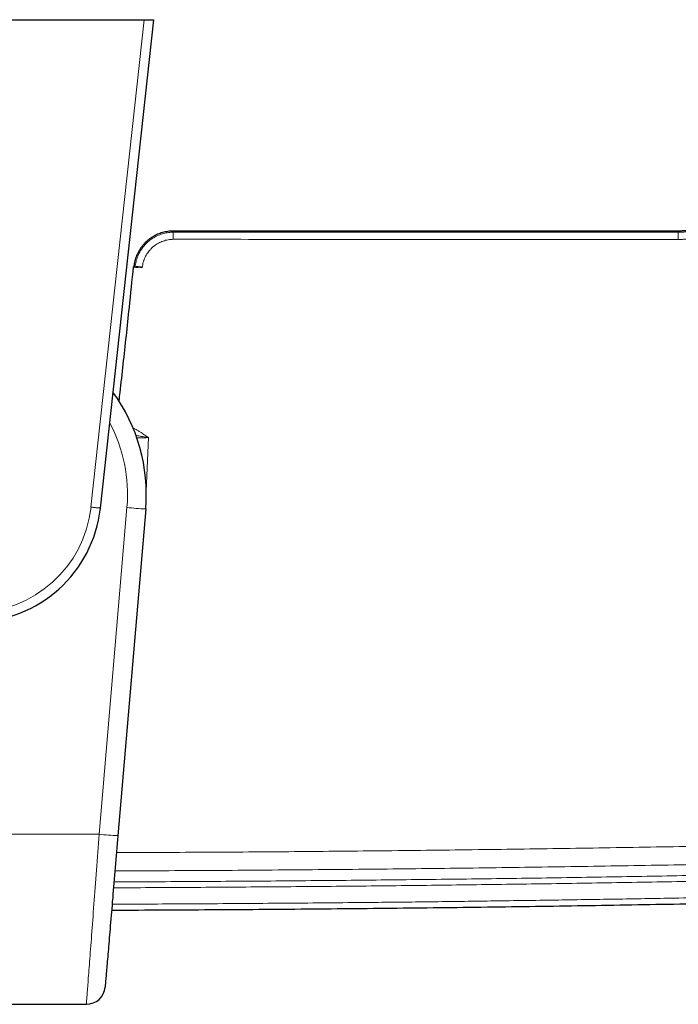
# Model space of a CAD drawing. Header units: millimetres. Extents: x 8 to 976, y 12 to 975.
# Tile 6 of 256: x 406 to 476, y 63 to 168. Entities that reach past the tile are written whole.
import ezdxf

# ---------------------------------------------------------------- set-up
doc = ezdxf.new("R2010")
doc.units = ezdxf.units.MM

msp = doc.modelspace()

# ---------------------------------------------------------------- linework, layer by layer
at = {"color": 7, "linetype": 'Continuous', "lineweight": 30}
for p, q in [((382.53, 167.7), (418.85, 167.7)), ((419.85, 167.7), (414.18, 115.71)), ((418.85, 167.7), (419.85, 167.7)), ((418.23, 141.34), (418.2, 141.34)), ((418.65, 141.3), (418.23, 141.34)), ((419.01, 115.62), (416.06, 80.84)), ((402.24, 62.89), (412.7, 62.89))]:
    msp.add_line(p, q, dxfattribs=at)
at = {"color": 252, "linetype": 'Continuous', "lineweight": 0}
for p, q in [((413.19, 115.82), (418.85, 167.7)), ((418.65, 141.33), (418.65, 141.3)), ((419.31, 123.21), (419.07, 117.51)), ((414.07, 80.99), (417.02, 115.77)), ((387.31, 80.99), (414.07, 80.99))]:
    msp.add_line(p, q, dxfattribs=at)
at = {"color": 252, "linetype": 'Continuous', "lineweight": 0, "flags": 128}
for points in [[(413.19, 115.82), (413.28, 115.81), (413.36, 115.8), (413.45, 115.79), (413.53, 115.78), (413.61, 115.77), (413.69, 115.76), (413.76, 115.75), (413.83, 115.75), (413.89, 115.74), (413.95, 115.73), (414, 115.73), (414.05, 115.72), (414.09, 115.72), (414.12, 115.71), (414.15, 115.71), (414.17, 115.71), (414.18, 115.71), (414.18, 115.71)], [(412.7, 62.89), (412.7, 62.89), (412.7, 62.9), (412.7, 62.93), (412.71, 62.96), (412.71, 63.01), (412.71, 63.07), (412.72, 63.15), (412.73, 63.23), (412.73, 63.33), (412.74, 63.44), (412.75, 63.57), (412.76, 63.7), (412.77, 63.85), (412.78, 64.01), (412.8, 64.18), (412.81, 64.36), (412.83, 64.56), (412.84, 64.77), (412.86, 64.98), (412.88, 65.21), (412.89, 65.45), (412.91, 65.7), (412.93, 65.96), (412.95, 66.24), (412.97, 66.52), (413, 66.81), (413.02, 67.11), (413.04, 67.42), (413.07, 67.74), (413.09, 68.08), (413.12, 68.41), (413.14, 68.76), (413.17, 69.12), (413.2, 69.49), (413.23, 69.86), (413.26, 70.24), (413.28, 70.63), (413.31, 71.03), (413.35, 71.43), (413.38, 71.84), (413.41, 72.25), (413.44, 72.68), (413.47, 73.11), (413.5, 73.54), (413.54, 73.98), (413.57, 74.42), (413.61, 74.87), (413.64, 75.32), (413.67, 75.78), (413.71, 76.24), (413.74, 76.71), (413.78, 77.17), (413.82, 77.64), (413.85, 78.12), (413.89, 78.59), (413.92, 79.07), (413.96, 79.55), (414, 80.03), (414.03, 80.51), (414.07, 80.99)]]:
    msp.add_lwpolyline(points, dxfattribs=at)
at = {"color": 7, "linetype": 'Continuous', "lineweight": 30, "flags": 128}
msp.add_lwpolyline([(416.06, 80.84), (416.02, 80.41), (415.99, 79.99), (415.95, 79.56), (415.92, 79.13), (415.88, 78.71), (415.84, 78.29), (415.81, 77.86), (415.77, 77.45), (415.74, 77.03), (415.7, 76.62), (415.67, 76.2), (415.63, 75.8), (415.6, 75.39), (415.56, 74.99), (415.53, 74.6), (415.5, 74.21), (415.46, 73.82), (415.43, 73.44), (415.4, 73.06), (415.37, 72.69), (415.34, 72.33), (415.31, 71.97), (415.28, 71.61), (415.25, 71.27), (415.22, 70.93), (415.19, 70.6), (415.16, 70.27), (415.14, 69.95), (415.11, 69.64), (415.08, 69.34), (415.06, 69.05), (415.04, 68.76), (415.01, 68.48), (414.99, 68.21), (414.97, 67.95), (414.95, 67.7), (414.93, 67.46), (414.91, 67.23), (414.89, 67), (414.87, 66.79), (414.85, 66.59), (414.83, 66.39), (414.82, 66.21), (414.8, 66.03), (414.79, 65.87), (414.78, 65.72), (414.77, 65.58), (414.75, 65.44), (414.74, 65.32), (414.73, 65.21), (414.73, 65.11), (414.72, 65.03), (414.71, 64.95), (414.71, 64.88), (414.7, 64.83), (414.7, 64.78), (414.7, 64.75), (414.69, 64.73), (414.69, 64.72), (414.69, 64.72)], dxfattribs=at)
at = {"color": 252, "linetype": 'Continuous', "lineweight": 0}
for centre, radius, start, end in [((555.37, 144.44), 133.42, 179.7254, 180.0513), ((513.48, 144.43), 37.81, 179.0313, 180.1813), ((400.69, 117.16), 16.39, 355.1491, 27.8711), ((400.69, 117.18), 12.58, 186.2249, 353.7751), ((421.08, 157.75), 42.18, 264.4712, 267.1859), ((418.13, 122.96), 42.17, 264.4711, 267.186)]:
    msp.add_arc(centre, radius, start, end, dxfattribs=at)
at = {"color": 7, "linetype": 'Continuous', "lineweight": 30}
for centre, radius, start, end in [((400.69, 117.18), 18.39, 355.1491, 36.1978), ((400.69, 117.18), 13.58, 186.2249, 353.7751), ((412.7, 64.89), 2, 270.0051, 355.1491)]:
    msp.add_arc(centre, radius, start, end, dxfattribs=at)
at = {"color": 252, "linetype": 'Continuous', "lineweight": 0}
for points, knots in [([(483.59, 152.23), (483.59, 152.09), (483.58, 151.79), (483.54, 151.36), (483.48, 150.92), (483.4, 150.49), (483.29, 150.06), (483.15, 149.63), (483, 149.22), (482.81, 148.81), (482.61, 148.41), (482.39, 148.03), (482.14, 147.66), (481.87, 147.3), (481.58, 146.96), (481.28, 146.63), (480.95, 146.33), (480.61, 146.04), (480.26, 145.77), (479.89, 145.52), (479.5, 145.3), (479.11, 145.09), (478.7, 144.91), (478.29, 144.75), (477.86, 144.61), (477.43, 144.5), (476.99, 144.41), (476.55, 144.35), (476.11, 144.31), (475.81, 144.31), (475.66, 144.31)], [0, 0, 0, 0, 0.03531, 0.070676, 0.106041, 0.141351, 0.177014, 0.21279, 0.248623, 0.284455, 0.320229, 0.355891, 0.391599, 0.42742, 0.463298, 0.499176, 0.534995, 0.570702, 0.60639, 0.642192, 0.678049, 0.713906, 0.749705, 0.785391, 0.821066, 0.856852, 0.892696, 0.92854, 0.964326, 1, 1, 1, 1]), ([(475.67, 145.07), (475.67, 145.07), (475.8, 145.07), (476.07, 145.07), (476.47, 145.11), (476.87, 145.16), (477.26, 145.24), (477.65, 145.34), (478.04, 145.46), (478.41, 145.61), (478.78, 145.77), (479.14, 145.96), (479.48, 146.16), (479.82, 146.39), (480.14, 146.63), (480.45, 146.89), (480.74, 147.17), (481.01, 147.46), (481.27, 147.77), (481.52, 148.09), (481.74, 148.42), (481.94, 148.77), (482.12, 149.13), (482.29, 149.5), (482.43, 149.87), (482.55, 150.26), (482.65, 150.65), (482.73, 151.04), (482.78, 151.43), (482.82, 151.83), (482.82, 152.09), (482.82, 152.22), (482.82, 152.22)], [0, 0, 0, 0, 0.000005, 0.035679, 0.071464, 0.107307, 0.143152, 0.178939, 0.214614, 0.250302, 0.286102, 0.321961, 0.357823, 0.393628, 0.429321, 0.465025, 0.500843, 0.53672, 0.572597, 0.608417, 0.644123, 0.679783, 0.715555, 0.751384, 0.787214, 0.822988, 0.858649, 0.893958, 0.929322, 0.964685, 0.999995, 1, 1, 1, 1]), ([(417.89, 141.4), (417.89, 141.4), (417.9, 141.49), (417.92, 141.67), (417.98, 141.94), (418.05, 142.21), (418.14, 142.47), (418.25, 142.72), (418.37, 142.96), (418.51, 143.2), (418.67, 143.43), (418.84, 143.64), (419.03, 143.85), (419.23, 144.04), (419.44, 144.22), (419.67, 144.38), (419.9, 144.53), (420.14, 144.66), (420.39, 144.77), (420.65, 144.86), (420.91, 144.94), (421.17, 145), (421.44, 145.05), (421.69, 145.07), (421.86, 145.08), (421.95, 145.08), (421.95, 145.08)], [0, 0, 0, 0, 0.00001, 0.04578, 0.091706, 0.137685, 0.18361, 0.229378, 0.275151, 0.32108, 0.367061, 0.412989, 0.458761, 0.504789, 0.550977, 0.597223, 0.643416, 0.689449, 0.734541, 0.77978, 0.825068, 0.870303, 0.915392, 0.957691, 0.99999, 1, 1, 1, 1]), ([(421.95, 145.2), (421.95, 145.2), (421.95, 145.2), (421.95, 145.17), (421.95, 145.14), (421.95, 145.1), (421.95, 145.08)], [0, 0, 0, 0, 0.221785, 0.48222, 0.741789, 1, 1, 1, 1]), ([(421.95, 145.08), (424.08, 145.08), (430.48, 145.07), (441.15, 145.07), (453.3, 145.07), (464.81, 145.07), (472.05, 145.07), (475.67, 145.07)], [0, 0, 0, 0, 0.119134, 0.357401, 0.59567, 0.797835, 1, 1, 1, 1]), ([(475.68, 145.19), (475.67, 145.19), (475.67, 145.19), (475.67, 145.16), (475.67, 145.13), (475.67, 145.09), (475.67, 145.07)], [0, 0, 0, 0, 0.221791, 0.482205, 0.741811, 1, 1, 1, 1]), ([(421.95, 144.32), (421.88, 144.31), (421.74, 144.31), (421.51, 144.29), (421.27, 144.25), (421, 144.18), (420.74, 144.09), (420.48, 143.98), (420.24, 143.84), (420, 143.69), (419.78, 143.51), (419.58, 143.32), (419.39, 143.11), (419.22, 142.89), (419.07, 142.65), (418.94, 142.41), (418.84, 142.15), (418.75, 141.88), (418.69, 141.61), (418.66, 141.42), (418.65, 141.33)], [0, 0, 0, 0, 0.042042, 0.084085, 0.140638, 0.197383, 0.254135, 0.310697, 0.368157, 0.425826, 0.483485, 0.54093, 0.598217, 0.655706, 0.713192, 0.770473, 0.827753, 0.885237, 0.942721, 1, 1, 1, 1]), ([(475.66, 144.31), (472.04, 144.31), (464.8, 144.31), (453.3, 144.31), (441.14, 144.31), (430.48, 144.32), (424.08, 144.32), (421.95, 144.32)], [0, 0, 0, 0, 0.202165, 0.40433, 0.642598, 0.880866, 1, 1, 1, 1]), ([(417.67, 124.24), (417.68, 124.23), (417.79, 124.18), (417.98, 124.08), (418.26, 123.92), (418.57, 123.72), (418.92, 123.48), (419.18, 123.3), (419.31, 123.21), (419.31, 123.21)], [0, 0, 0, 0, 0.019283, 0.182969, 0.34675, 0.510497, 0.752371, 0.994363, 1, 1, 1, 1]), ([(419.31, 123.21), (419.31, 123.21), (419.22, 123.22), (419.05, 123.25), (418.8, 123.3), (418.54, 123.34), (418.28, 123.39), (418.09, 123.42), (417.99, 123.44), (417.98, 123.44)], [0, 0, 0, 0, 0.009381, 0.196458, 0.383536, 0.572207, 0.760878, 0.981917, 1, 1, 1, 1]), ([(419.31, 123.21), (419.22, 123.21), (419.02, 123.2), (418.74, 123.2), (418.46, 123.2), (418.23, 123.2), (418.11, 123.2), (418.06, 123.2)], [0, 0, 0, 0, 0.2264337, 0.4531627, 0.6795966, 0.8916644, 1, 1, 1, 1]), ([(415.91, 79.04), (417.33, 79.04), (422.01, 79.06), (429.95, 79.1), (439.72, 79.18), (449.49, 79.29), (459.26, 79.41), (469.05, 79.56), (478.83, 79.73), (488.61, 79.92), (495.13, 80.07), (498.39, 80.14)], [0, 0, 0, 0, 0.051815, 0.170219, 0.288622, 0.407025, 0.52562, 0.644215, 0.76281, 0.881405, 1, 1, 1, 1]), ([(498.41, 78.2), (495.16, 78.13), (488.65, 77.98), (478.88, 77.79), (469.11, 77.62), (459.34, 77.47), (449.57, 77.34), (439.81, 77.24), (430.04, 77.16), (422.01, 77.11), (417.25, 77.1), (415.74, 77.09)], [0, 0, 0, 0, 0.118161, 0.236323, 0.354484, 0.472646, 0.590807, 0.708968, 0.827129, 0.945291, 1, 1, 1, 1]), ([(415.64, 75.92), (415.87, 75.92), (418.95, 75.93), (424.87, 75.96), (433.4, 76.02), (441.93, 76.1), (450.46, 76.19), (458.99, 76.3), (467.52, 76.43), (476.05, 76.58), (484.58, 76.75), (492.4, 76.92), (497.37, 77.03), (499.51, 77.08)], [0, 0, 0, 0, 0.008255, 0.109972, 0.21169, 0.313407, 0.415125, 0.516842, 0.61856, 0.720277, 0.821995, 0.923712, 1, 1, 1, 1]), ([(499.52, 76.46), (497.39, 76.41), (492.41, 76.29), (484.59, 76.13), (476.06, 75.96), (467.53, 75.81), (459, 75.68), (450.47, 75.57), (441.94, 75.47), (433.4, 75.4), (424.87, 75.34), (418.93, 75.3), (415.84, 75.3), (415.59, 75.3)], [0, 0, 0, 0, 0.076238, 0.177888, 0.279539, 0.38119, 0.482841, 0.584491, 0.686142, 0.787793, 0.889444, 0.991094, 1, 1, 1, 1]), ([(415.44, 73.55), (416.34, 73.55), (420.08, 73.56), (426.67, 73.6), (435.2, 73.66), (443.02, 73.73), (450.13, 73.81), (456.53, 73.9), (462.93, 73.99), (469.33, 74.09), (476.25, 74.21), (483.68, 74.36), (491.62, 74.52), (496.92, 74.65), (499.56, 74.71)], [0, 0, 0, 0, 0.032016, 0.133444, 0.234873, 0.336301, 0.412371, 0.488443, 0.564515, 0.640585, 0.716656, 0.811104, 0.905552, 1, 1, 1, 1])]:
    msp.add_open_spline(points, degree=3, knots=knots, dxfattribs=at)
at = {"color": 7, "linetype": 'Continuous', "lineweight": 30}
for points, knots in [([(482.68, 152.2), (482.68, 152.08), (482.68, 151.82), (482.65, 151.44), (482.59, 151.06), (482.52, 150.69), (482.43, 150.33), (482.32, 149.97), (482.2, 149.62), (482.05, 149.29), (481.89, 148.96), (481.72, 148.64), (481.53, 148.34), (481.33, 148.05), (481.11, 147.77), (480.88, 147.5), (480.64, 147.25), (480.38, 147), (480.09, 146.75), (479.78, 146.52), (479.47, 146.3), (479.14, 146.11), (478.81, 145.93), (478.47, 145.77), (478.11, 145.62), (477.72, 145.49), (477.31, 145.38), (476.91, 145.3), (476.5, 145.24), (476.08, 145.2), (475.81, 145.2), (475.68, 145.19)], [0, 0, 0, 0, 0.035284, 0.069891, 0.104201, 0.138514, 0.172558, 0.206351, 0.240029, 0.273505, 0.306373, 0.338916, 0.371443, 0.403924, 0.436067, 0.467946, 0.499641, 0.53109, 0.566626, 0.601769, 0.636562, 0.671043, 0.705248, 0.739213, 0.772908, 0.81171, 0.850027, 0.887941, 0.925526, 0.962857, 1, 1, 1, 1]), ([(421.95, 145.2), (421.85, 145.2), (421.66, 145.2), (421.37, 145.16), (421.09, 145.11), (420.81, 145.05), (420.54, 144.96), (420.26, 144.85), (419.98, 144.72), (419.7, 144.55), (419.43, 144.37), (419.18, 144.18), (418.95, 143.96), (418.74, 143.73), (418.55, 143.49), (418.38, 143.24), (418.23, 142.99), (418.1, 142.72), (417.99, 142.45), (417.89, 142.18), (417.82, 141.9), (417.77, 141.64), (417.75, 141.47), (417.74, 141.39)], [0, 0, 0, 0, 0.04682, 0.093327, 0.139503, 0.185317, 0.230726, 0.275687, 0.328984, 0.381501, 0.433185, 0.484, 0.534138, 0.584107, 0.63369, 0.682632, 0.730698, 0.777855, 0.824639, 0.870983, 0.916747, 0.961802, 1, 1, 1, 1]), ([(475.68, 145.19), (474.78, 145.19), (472.99, 145.19), (470.32, 145.19), (467.68, 145.2), (465.07, 145.2), (462.48, 145.2), (459.92, 145.2), (457.46, 145.2), (455.09, 145.2), (452.82, 145.2), (450.56, 145.2), (448.33, 145.2), (446.13, 145.2), (443.94, 145.2), (441.78, 145.2), (439.64, 145.2), (437.52, 145.2), (435.43, 145.2), (433.36, 145.2), (431.35, 145.2), (429.4, 145.2), (427.51, 145.2), (425.64, 145.2), (423.79, 145.2), (422.56, 145.2), (421.95, 145.2)], [0, 0, 0, 0, 0.050151, 0.0998, 0.148946, 0.19759, 0.245732, 0.293372, 0.34051, 0.383279, 0.425626, 0.467552, 0.509055, 0.550138, 0.590798, 0.631037, 0.670855, 0.710251, 0.749226, 0.787779, 0.825911, 0.861478, 0.89667, 0.931488, 0.965931, 1, 1, 1, 1]), ([(417.68, 141.4), (417.54, 139.95), (417.29, 137.5), (416.92, 134.04), (416.59, 131.03), (416.34, 128.72), (416.19, 127.43), (416.15, 127.13)], [0, 0, 0, 0, 0.30421, 0.5154408, 0.7266716, 0.9378998, 1, 1, 1, 1]), ([(417.68, 141.4), (417.78, 141.39), (417.95, 141.37), (418.13, 141.35), (418.2, 141.34)], [0, 0, 0, 0, 0.558962, 1, 1, 1, 1]), ([(418.65, 141.33), (418.62, 141.33), (418.57, 141.34), (418.48, 141.35), (418.38, 141.36), (418.28, 141.37), (418.17, 141.38), (418.07, 141.38), (418.01, 141.39), (417.99, 141.39), (417.99, 141.39)], [0, 0, 0, 0, 0.108673, 0.21742, 0.326006, 0.48918, 0.652549, 0.815442, 0.978003, 1, 1, 1, 1]), ([(415.39, 72.92), (415.49, 72.92), (417.29, 72.92), (420.8, 72.94), (425.92, 72.97), (431.05, 73), (436.17, 73.04), (441.29, 73.09), (446.41, 73.14), (451.52, 73.2), (456.64, 73.27), (461.76, 73.34), (466.88, 73.42), (472, 73.51), (477.12, 73.6), (482.24, 73.7), (487.36, 73.81), (492.48, 73.92), (496.55, 74.01), (498.92, 74.07), (499.58, 74.09)], [0, 0, 0, 0, 0.003508, 0.064313, 0.125132, 0.185957, 0.246782, 0.3076, 0.368405, 0.429191, 0.489956, 0.550731, 0.611527, 0.67234, 0.733163, 0.793989, 0.854812, 0.915624, 0.97642, 1, 1, 1, 1])]:
    msp.add_open_spline(points, degree=3, knots=knots, dxfattribs=at)

doc.saveas('drawing.dxf')
